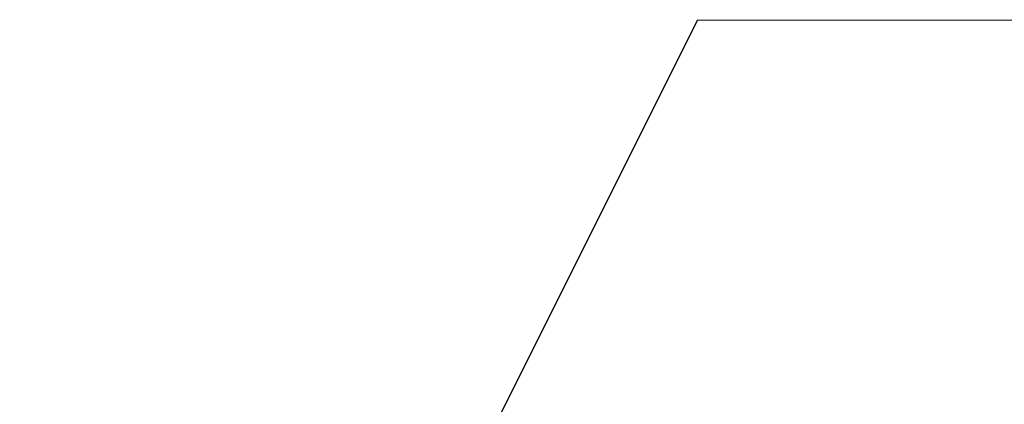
# Model space of a CAD drawing. Extents: x 0 to 361260, y 0 to 4201817.
# Tile 29 of 256: x 360338.38 to 360350.49, y 4194700.4 to 4194705.13. Entities that reach past the tile are written whole.
import ezdxf

# ---------------------------------------------------------------- set-up
doc = ezdxf.new("R2010")
doc.units = 0
doc.header["$LTSCALE"] = 0.5
doc.header["$MEASUREMENT"] = 0
doc.layers.add("navro'z", color=7, linetype='Continuous')

msp = doc.modelspace()

# ---------------------------------------------------------------- linework, layer by layer
at = {"layer": "navro'z", "color": 0, "transparency": 33554687}
for p, q in [((360338.3833937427, 4194688.463440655), (360346.7206678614, 4194705.130749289)), ((360346.7206678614, 4194705.130749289), (360369.5052129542, 4194705.088223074)), ((360346.7206678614, 4194705.130749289), (360381.5492106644, 4194705.065743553))]:
    msp.add_line(p, q, dxfattribs=at)

doc.saveas('drawing.dxf')
